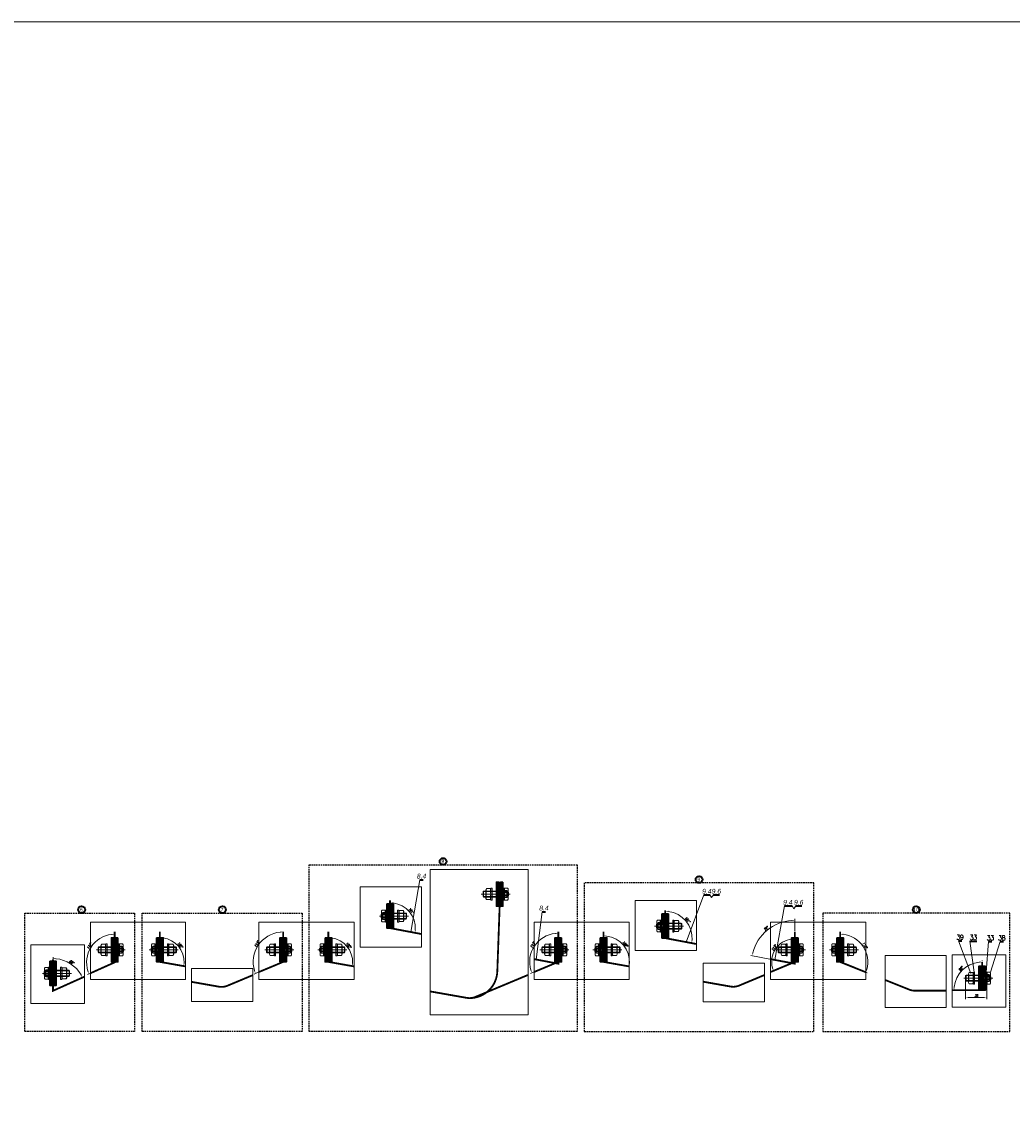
# Model space of a CAD drawing. Header units: millimetres. Extents: x -176817 to 571382, y -58489 to 156123.
# Tile 155 of 256: x -39496 to -37854, y 105825 to 107643. Entities that reach past the tile are written whole.
import ezdxf

# ---------------------------------------------------------------- set-up
doc = ezdxf.new("R2010")
doc.units = ezdxf.units.MM
doc.header["$LTSCALE"] = 0.2
for name, pattern in [('AM_ISO02W050', [7.5, 6, -1.5]), ('AM_ISO02W050x2', [3.75, 3, -0.75]), ('AM_ISO08W050', [18, 12, -1.5, 3, -1.5]), ('AM_ISO08W050x2', [9, 6, -0.75, 1.5, -0.75]), ('DASHED', [19.05, 12.7, -6.35]), ('HIDDEN', [9.525, 6.35, -3.175])]:
    doc.linetypes.add(name, pattern=pattern)
doc.layers.get('Defpoints').update_dxf_attribs({"lineweight": 13})
for name, color, linetype, lineweight in [('-A Siatka', 30, 'Continuous', 35), ('-AAA Cienka', 2, 'Continuous', 18), ('-AAA Kontur', 7, 'Continuous', 35), ('-AAA Widok', 2, 'Continuous', 30), ('-AAA Wymiar', 1, 'Continuous', 18), ('AM_0N', 7, 'Continuous', 13), ('AM_3N', 6, 'AM_ISO02W050', 13), ('AM_4N', 3, 'Continuous', 13), ('AM_7N', 4, 'AM_ISO08W050', 13), ('AM_8', 1, 'Continuous', 13)]:
    doc.layers.add(name, color=color, linetype=linetype, lineweight=lineweight)
doc.layers.add('-AAA Hiden', color=8, linetype='DASHED')
doc.layers.add('-AAA L-Opis', color=3, linetype='Continuous')
doc.styles.add('Pozycja 2', font='ariali.ttf', dxfattribs={"width": 0.8})
doc.styles.get("Standard").update_dxf_attribs({"font": 'arial.ttf'})
doc.styles.add('WYMIARY', font='ROMANS.shx', dxfattribs={"width": 0.75, "oblique": 15})
doc.dimstyles.new('1 do 2', dxfattribs={"dimscale": 2, "dimtxt": 2, "dimasz": 2.5, "dimexe": 1.25, "dimexo": 0.625, "dimtad": 1, "dimdec": 1, "dimtxsty": 'WYMIARY', "dimcen": 2.5, "dimclrd": 256, "dimclre": 256, "dimclrt": 2, "dimadec": 0, "dimazin": 0, "dimtfac": 1, "dimtdec": 1, "dimtmove": 0, "dimatfit": 3, "dimfxl": 1.25, "dimlwd": -1, "dimlwe": -1, "dimarcsym": 0})
doc.dimstyles.new('1 do 5', dxfattribs={"dimscale": 5, "dimtxt": 2, "dimasz": 2.5, "dimexe": 1.25, "dimexo": 0.625, "dimtad": 1, "dimdec": 0, "dimtxsty": 'WYMIARY', "dimcen": 2.5, "dimclrd": 256, "dimclre": 256, "dimclrt": 2, "dimadec": 0, "dimazin": 0, "dimtfac": 1, "dimtdec": 0, "dimtmove": 0, "dimatfit": 3, "dimfxl": 1.25, "dimlwd": -1, "dimlwe": -1, "dimarcsym": 0})

# ---------------------------------------------------------------- blocks, each defined once
blk = doc.blocks.new('*U1058')
at = {"layer": 'AM_0N'}
for p, q in [((5.7, -1), (-5.6, -1)), ((-5.6, -1), (-5.6, -1.6)), ((5.7, -1.6), (-5.6, -1.6)), ((-5.6, -1.6), (-2.4, -4.9)), ((-3, -6.3), (-2.4, -5.7)), ((3, -6.3), (-3, -6.3)), ((-3, -20.4), (-3, -6.3)), ((2.4, -4.9), (-2.4, -4.9)), ((-2.4, -5.7), (-2.4, -4.9)), ((5.7, -1.6), (2.4, -4.9)), ((2.4, -5.7), (2.4, -4.9)), ((3, -6.3), (2.4, -5.7)), ((3, -20.4), (3, -6.3)), ((5.7, -1.6), (5.7, -1)), ((3, -20.4), (-3, -20.4)), ((-2.4, -21), (-3, -20.4)), ((-2.4, -21), (2.4, -21)), ((2.4, -21), (3, -20.4))]:
    blk.add_line(p, q, dxfattribs=at)
at = {"layer": 'AM_3N', "linetype": 'AM_ISO02W050x2'}
for p, q in [((-3.4, -1), (0, -5.4)), ((-0.7, -4.4), (-0.7, -1)), ((0.7, -4.4), (-0.7, -4.4)), ((3.4, -1), (0, -5.4)), ((0.7, -4.4), (0.7, -1))]:
    blk.add_line(p, q, dxfattribs=at)
at = {"layer": 'AM_4N'}
for p, q in [((-2.4, -5.7), (-2.4, -6.3)), ((-2.4, -6.3), (-2.4, -21)), ((2.4, -5.7), (2.4, -6.3)), ((2.4, -6.3), (2.4, -21))]:
    blk.add_line(p, q, dxfattribs=at)
at = {"layer": 'AM_7N', "linetype": 'AM_ISO08W050x2'}
blk.add_line((0, 2), (0, -24), dxfattribs=at)
blk = doc.blocks.new('*U1059')
at = {"layer": 'AM_0N'}
for p, q in [((6, -12), (-6, -12)), ((-6, -12), (-6, -13.6)), ((-6, -13.6), (6, -13.6)), ((6, -13.6), (6, -12))]:
    blk.add_line(p, q, dxfattribs=at)
at = {"layer": 'AM_7N', "linetype": 'AM_ISO08W050x2'}
blk.add_line((0, -16.6), (0, -9), dxfattribs=at)
blk = doc.blocks.new('*U1060')
at = {"layer": 'AM_0N'}
for p, q in [((-5.8, -14.4), (-4.4, -13.6)), ((-5.8, -14.4), (-5.8, -18)), ((-5.8, -18), (-4.4, -18.8)), ((4.5, -13.6), (-4.4, -13.6)), ((-2.9, -14.4), (-2.9, -18)), ((2.9, -14.4), (2.9, -18)), ((5.8, -14.4), (4.5, -13.6)), ((5.8, -18), (4.5, -18.8)), ((5.8, -14.4), (5.8, -18)), ((4.5, -18.8), (-4.4, -18.8))]:
    blk.add_line(p, q, dxfattribs=at)
for centre, radius, start, end in [((-4.3, -16.5), 2.55, 55.5615, 115.5615), ((-4.3, -15.9), 2.55, 244.4385, 304.4385), ((0, -23.5), 9.54, 72.383, 107.617), ((0, -8.9), 9.54, 252.383, 287.617), ((4.3, -16.5), 2.55, 64.4385, 124.4385), ((4.3, -15.9), 2.55, 235.5615, 295.5615)]:
    blk.add_arc(centre, radius, start, end, dxfattribs=at)
at = {"layer": 'AM_7N', "linetype": 'AM_ISO08W050x2'}
blk.add_line((0, -10.6), (0, -21.8), dxfattribs=at)
blk = doc.blocks.new('okucie')
at = {"layer": 'AM_8'}
h = blk.add_hatch(dxfattribs=at)
h.set_pattern_fill('ANSI31', color=256, scale=0.5, style=0)
h.set_pattern_definition([(45, (-21727.3335, 85443.8012), (-1.122532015, 1.122532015), [])])
h.paths.add_polyline_path([(-3.5, -5), (-3.5, -3.8), (-6.3, -1), (-20, -1), (-20, -5)])
h.paths.add_polyline_path([(20, -5), (20, -1), (6.3, -1), (3.5, -3.8), (3.5, -5)])
h = blk.add_hatch(dxfattribs=at)
h.set_pattern_fill('ANSI31', color=256, scale=0.5, angle=90, style=0)
h.set_pattern_definition([(135, (-21776.6445, 85446.8), (-1.122532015, -1.122532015), [])])
h.paths.add_polyline_path([(-3.5, -8), (-20, -8), (-20, -12), (-3.5, -12)])
h.paths.add_polyline_path([(20, -8), (3.5, -8), (3.5, -12), (6, -12), (20, -12)])
at = {"layer": '-AAA Widok'}
for p, q in [((-3.5, -3.8, 0), (3.5, -3.8, 0)), ((-3.5, -12, 0), (-3.5, -8)), ((3.5, -12, 0), (3.5, -8))]:
    blk.add_line(p, q, dxfattribs=at)
for points in [[(-20, -5), (20, -5), (20, -1), (-20, -1)], [(-20, -12), (20, -12), (20, -8), (-20, -8)]]:
    blk.add_lwpolyline(points, close=True, dxfattribs=at)
at = {"layer": '-AAA Widok', "elevation": 0}
blk.add_lwpolyline([(-20, -5), (20, -5), (20, -1), (-20, -1)], close=True, dxfattribs=at)
for points in [[(-6.3, -1), (-3.5, -3.8), (-3.5, -5)], [(6.3, -1), (3.5, -3.8), (3.5, -5)]]:
    blk.add_lwpolyline(points, dxfattribs=at)
at = {"layer": '-AAA Wymiar'}
for p, q in [((-20, -8), (-20, -5)), ((20, -8), (20, -5))]:
    blk.add_line(p, q, dxfattribs=at)
at = {"layer": 'AM_0N'}
for name in ['*U1058', '*U1059', '*U1060']:
    blk.add_blockref(name, (0, 0), dxfattribs=at)
blk = doc.blocks.new('*U1065')
at = {"layer": 'AM_0N'}
for p, q in [((-33, 4.1), (-32.1, 5)), ((-33, 4.1), (-33, -4.1)), ((-2.5, 5), (-32.1, 5)), ((-32.1, 5), (-32.1, -5)), ((-2.5, 5), (-2.5, -5)), ((-2.5, 5), (-1.6, 4.6)), ((2, 4.6), (-1.6, 4.6)), ((2, 4.6), (2, 7.7)), ((2.6, 7.7), (2, 7.7)), ((2, -4.6), (2, 4.6)), ((7.6, 9.8), (2.6, 9.8)), ((2.6, 9.8), (2.6, 7.7)), ((2.6, 7.7), (2.6, -7.7)), ((7.6, 4.9), (2.6, 4.9)), ((7.6, 9.8), (8.4, 8.5)), ((8.4, -8.5), (8.4, 8.5)), ((-32.1, -5), (-33, -4.1)), ((-2.5, -5), (-32.1, -5)), ((-2.5, -5), (-1.6, -4.6)), ((2, -4.6), (-1.6, -4.6)), ((2, -7.7), (2, -4.6)), ((2.6, -7.7), (2, -7.7)), ((7.6, -4.9), (2.6, -4.9)), ((2.6, -7.7), (2.6, -9.8)), ((7.6, -9.8), (2.6, -9.8)), ((7.6, -9.8), (8.4, -8.5))]:
    blk.add_line(p, q, dxfattribs=at)
for centre, radius, start, end in [((4.1, 7.4), 4.34, 325.5531, 25.5531), ((-7.8, 0), 16.2, 342.3875, 17.6125), ((4.1, -7.4), 4.34, 334.4469, 34.4469)]:
    blk.add_arc(centre, radius, start, end, dxfattribs=at)
at = {"layer": 'AM_4N'}
for p, q in [((-2.5, 4.1), (-33, 4.1)), ((-2.5, 4.1), (-1.6, 4.6)), ((-2.5, -4.1), (-33, -4.1)), ((-2.5, -4.1), (-1.6, -4.6))]:
    blk.add_line(p, q, dxfattribs=at)
at = {"layer": 'AM_7N', "linetype": 'AM_ISO08W050x2'}
blk.add_line((11.4, 0), (-36, 0), dxfattribs=at)
blk = doc.blocks.new('*U1066')
at = {"layer": 'AM_0N'}
for p, q in [((-20, 10), (-20, -10)), ((-18, 10), (-20, 10)), ((-18, -10), (-18, 10)), ((-20, -10), (-18, -10))]:
    blk.add_line(p, q, dxfattribs=at)
at = {"layer": 'AM_7N', "linetype": 'AM_ISO08W050x2'}
blk.add_line((-15, 0), (-23, 0), dxfattribs=at)
blk = doc.blocks.new('*U1067')
at = {"layer": 'AM_0N'}
for p, q in [((-27.3, 9.2), (-28.4, 7.3)), ((-28.4, -7.3), (-28.4, 7.3)), ((-21.1, 9.2), (-27.3, 9.2)), ((-21.1, 4.6), (-27.3, 4.6)), ((-21.1, 9.2), (-20, 7.3)), ((-20, -7.3), (-20, 7.3)), ((-27.3, -9.2), (-28.4, -7.3)), ((-21.1, -4.6), (-27.3, -4.6)), ((-21.1, -9.2), (-27.3, -9.2)), ((-21.1, -9.2), (-20, -7.3))]:
    blk.add_line(p, q, dxfattribs=at)
for centre, radius, start, end in [((-23.9, 6.9), 4.08, 154.4385, 214.4385), ((-12.7, 0), 15.3, 162.383, 197.617), ((-24.5, 6.9), 4.08, 325.5615, 25.5615), ((-35.7, 0), 15.3, 342.383, 17.617), ((-23.9, -6.9), 4.08, 145.5615, 205.5615), ((-24.5, -6.9), 4.08, 334.4385, 34.4385)]:
    blk.add_arc(centre, radius, start, end, dxfattribs=at)
at = {"layer": 'AM_7N', "linetype": 'AM_ISO08W050x2'}
blk.add_line((-17, 0), (-31.4, 0), dxfattribs=at)
blk = doc.blocks.new('*U1068')
at = {"layer": 'AM_0N'}
for p, q in [((0, 10), (0, -10)), ((2, 10), (0, 10)), ((2, -10), (2, 10)), ((0, -10), (2, -10))]:
    blk.add_line(p, q, dxfattribs=at)
at = {"layer": 'AM_7N', "linetype": 'AM_ISO08W050x2'}
blk.add_line((5, 0), (-3, 0), dxfattribs=at)
blk = doc.blocks.new('Okucie+śruba')
at = {"layer": '-AAA Widok', "color": 42, "xscale": -1, "rotation": 90}
blk.add_blockref('okucie', (-12, 0), dxfattribs=at)
at = {"layer": 'AM_0N', "color": 42}
for name in ['*U1065', '*U1067', '*U1066', '*U1068']:
    blk.add_blockref(name, (0, 0), dxfattribs=at)
blk = doc.blocks.new('*D131')
at = {"layer": '-AAA Wymiar', "transparency": 16777216}
blk.add_line((-39444.9, 106089.7), (-39444.9, 106092.4), dxfattribs=at)
blk.add_arc((-39444.9, 106036.5), 53.4, 29.5385, 84.635, dxfattribs=at)
for points in [[(-39439.9, 106088.8), (-39439.9, 106090.5), (-39444.9, 106089.9)], [(-39397.7, 106063.2), (-39399.2, 106062.4), (-39396.2, 106058.4)]]:
    blk.add_solid(points, dxfattribs=at)
at = {"layer": 'Defpoints', "color": 0, "transparency": 16777216}
for p in [(-39444.9, 106088.4, 0), (-39407.9, 106075), (-39392.9, 106059.8, 0), (-39444.9, 106036.5, 0), (-39444.9, 106036.5, 0)]:
    blk.add_point(p, dxfattribs=at)
at = {"layer": '-AAA Wymiar', "color": 2, "transparency": 16777216, "insert": (-39414.1, 106084.1), "char_height": 4, "attachment_point": 5, "rotation": 327.0867, "style": 'WYMIARY'}
blk.add_mtext('66°', dxfattribs=at)
blk = doc.blocks.new('*D132')
at = {"layer": '-AAA Wymiar', "transparency": 16777216}
blk.add_line((-39384, 106065.1), (-39387.5, 106063.5), dxfattribs=at)
blk.add_arc((-39342.6, 106083.6), 46.6, 96.1444, 198.0291, dxfattribs=at)
for points in [[(-39347.7, 106130.8), (-39347.6, 106129.2), (-39342.6, 106130.3)], [(-39386.2, 106069.5), (-39387.8, 106068.9), (-39385.2, 106064.5)]]:
    blk.add_solid(points, dxfattribs=at)
at = {"layer": 'Defpoints', "color": 0, "transparency": 16777216}
for p in [(-39371.4, 106120.4), (-39342.6, 106134.4, 0), (-39342.6, 106083.6, 0), (-39342.6, 106083.6, 0), (-39382.9, 106065.6, 0)]:
    blk.add_point(p, dxfattribs=at)
at = {"layer": '-AAA Wymiar', "color": 2, "transparency": 16777216, "insert": (-39384.5, 106110.7), "char_height": 4, "attachment_point": 5, "rotation": 57.0867, "style": 'WYMIARY'}
blk.add_mtext('114°', dxfattribs=at)
blk = doc.blocks.new('*D133')
at = {"layer": '-AAA Wymiar', "transparency": 16777216}
blk.add_arc((-39267.6, 106084.4), 40.2, 357.1231, 82.8694, dxfattribs=at)
for points in [[(-39262.7, 106123.5), (-39262.6, 106125.1), (-39267.6, 106124.6)], [(-39226.6, 106082.3), (-39228.3, 106082.5), (-39228, 106077.4)]]:
    blk.add_solid(points, dxfattribs=at)
at = {"layer": 'Defpoints', "color": 0, "transparency": 16777216}
for p in [(-39267.6, 106134.4, 0), (-39267.6, 106084.4, 0), (-39267.6, 106084.4, 0), (-39230.7, 106100.3), (-39224.9, 106076.9, 0)]:
    blk.add_point(p, dxfattribs=at)
at = {"layer": '-AAA Wymiar', "color": 2, "transparency": 16777216, "insert": (-39234.3, 106112.3), "char_height": 4, "attachment_point": 5, "rotation": 309.9963, "style": 'WYMIARY'}
blk.add_mtext('100°', dxfattribs=at)
blk = doc.blocks.new('*D134')
at = {"layer": '-AAA Wymiar', "transparency": 16777216}
blk.add_line((-39104.5, 106067.1), (-39111.3, 106064.3), dxfattribs=at)
blk.add_arc((-39063.1, 106084.4), 49.7, 95.7655, 196.9027, dxfattribs=at)
for points in [[(-39068.2, 106134.7), (-39068.1, 106133), (-39063.1, 106134.1)], [(-39109.9, 106070.2), (-39111.5, 106069.7), (-39109, 106065.2)]]:
    blk.add_solid(points, dxfattribs=at)
at = {"layer": 'Defpoints', "color": 0, "transparency": 16777216}
for p in [(-39093.4, 106123.8), (-39063.1, 106134.4, 0), (-39063.1, 106084.4, 0), (-39063.1, 106084.4, 0), (-39103.4, 106067.6, 0)]:
    blk.add_point(p, dxfattribs=at)
at = {"layer": '-AAA Wymiar', "color": 2, "transparency": 16777216, "insert": (-39107.2, 106113.8), "char_height": 4, "attachment_point": 5, "rotation": 56.3341, "style": 'WYMIARY'}
blk.add_mtext('113°', dxfattribs=at)
blk = doc.blocks.new('*D135')
at = {"layer": '-AAA Wymiar', "transparency": 16777216}
blk.add_arc((-38988.1, 106084.4), 40.1, 357.1468, 82.8458, dxfattribs=at)
for points in [[(-38983.2, 106123.3), (-38983.1, 106125), (-38988.1, 106124.5)], [(-38947.3, 106082.3), (-38948.9, 106082.5), (-38948.7, 106077.4)]]:
    blk.add_solid(points, dxfattribs=at)
at = {"layer": 'Defpoints', "color": 0, "transparency": 16777216}
for p in [(-38988.1, 106134.4, 0), (-38988.1, 106084.4, 0), (-38988.1, 106084.4, 0), (-38951.3, 106100.3), (-38945.4, 106076.9, 0)]:
    blk.add_point(p, dxfattribs=at)
at = {"layer": '-AAA Wymiar', "color": 2, "transparency": 16777216, "insert": (-38954.9, 106112.2), "char_height": 4, "attachment_point": 5, "rotation": 309.9963, "style": 'WYMIARY'}
blk.add_mtext('100°', dxfattribs=at)
blk = doc.blocks.new('*D136')
at = {"layer": '-AAA Wymiar', "transparency": 16777216}
blk.add_arc((-38885.9, 106140.4), 42, 356.1419, 83.1801, dxfattribs=at)
for points in [[(-38881, 106181.3), (-38880.9, 106183), (-38885.9, 106182.4)], [(-38843.1, 106137.5), (-38844.8, 106137.7), (-38844.6, 106132.6)]]:
    blk.add_solid(points, dxfattribs=at)
at = {"layer": 'Defpoints', "color": 0, "transparency": 16777216}
for p in [(-38885.9, 106186.6, 0), (-38847.2, 106156.8), (-38885.9, 106140.4, 0), (-38885.9, 106140.4, 0), (-38833.9, 106130.6, 0)]:
    blk.add_point(p, dxfattribs=at)
at = {"layer": '-AAA Wymiar', "color": 2, "transparency": 16777216, "insert": (-38851, 106169.3), "char_height": 4, "attachment_point": 5, "rotation": 309.661, "style": 'WYMIARY'}
blk.add_mtext('101°', dxfattribs=at)
blk = doc.blocks.new('*D137')
at = {"layer": '-AAA Wymiar', "transparency": 16777216}
blk.add_line((-38648.2, 106067.1), (-38653, 106065.1), dxfattribs=at)
blk.add_arc((-38606.8, 106084.4), 47.5, 96.033, 196.6352, dxfattribs=at)
for points in [[(-38611.8, 106132.5), (-38611.8, 106130.8), (-38606.8, 106131.9)], [(-38651.5, 106071.1), (-38653.1, 106070.5), (-38650.6, 106066.1)]]:
    blk.add_solid(points, dxfattribs=at)
at = {"layer": 'Defpoints', "color": 0, "transparency": 16777216}
for p in [(-38635.8, 106122.1), (-38606.8, 106134.4, 0), (-38606.8, 106084.4, 0), (-38606.8, 106084.4, 0), (-38647, 106067.6, 0)]:
    blk.add_point(p, dxfattribs=at)
at = {"layer": '-AAA Wymiar', "color": 2, "transparency": 16777216, "insert": (-38649.1, 106112.5), "char_height": 4, "attachment_point": 5, "rotation": 56.3341, "style": 'WYMIARY'}
blk.add_mtext('113°', dxfattribs=at)
blk = doc.blocks.new('*D138')
at = {"layer": '-AAA Wymiar', "transparency": 16777216}
blk.add_arc((-38531.8, 106084.4), 43.1, 356.643, 83.3496, dxfattribs=at)
for points in [[(-38526.9, 106126.4), (-38526.8, 106128), (-38531.8, 106127.5)], [(-38488, 106081.8), (-38489.6, 106082), (-38489.4, 106076.9)]]:
    blk.add_solid(points, dxfattribs=at)
at = {"layer": 'Defpoints', "color": 0, "transparency": 16777216}
for p in [(-38531.8, 106134.4, 0), (-38531.8, 106084.4, 0), (-38531.8, 106084.4, 0), (-38492.2, 106101.5), (-38489.1, 106076.9, 0)]:
    blk.add_point(p, dxfattribs=at)
at = {"layer": '-AAA Wymiar', "color": 2, "transparency": 16777216, "insert": (-38496.3, 106114.2), "char_height": 4, "attachment_point": 5, "rotation": 309.9963, "style": 'WYMIARY'}
blk.add_mtext('100°', dxfattribs=at)
blk = doc.blocks.new('*D139')
at = {"layer": '-AAA Wymiar', "transparency": 16777216}
blk.add_arc((-38429.6, 106123.8), 44.7, 355.7367, 83.5854, dxfattribs=at)
for points in [[(-38424.6, 106167.4), (-38424.5, 106169.1), (-38429.6, 106168.5)], [(-38384.2, 106120.4), (-38385.9, 106120.6), (-38385.7, 106115.6)]]:
    blk.add_solid(points, dxfattribs=at)
at = {"layer": 'Defpoints', "color": 0, "transparency": 16777216}
for p in [(-38429.6, 106170.1, 0), (-38388.4, 106141.2), (-38429.6, 106123.8, 0), (-38429.6, 106123.8, 0), (-38377.5, 106114, 0)]:
    blk.add_point(p, dxfattribs=at)
at = {"layer": '-AAA Wymiar', "color": 2, "transparency": 16777216, "insert": (-38392.7, 106154.4), "char_height": 4, "attachment_point": 5, "rotation": 309.661, "style": 'WYMIARY'}
blk.add_mtext('101°', dxfattribs=at)
blk = doc.blocks.new('*D140')
at = {"layer": '-AAA Wymiar', "transparency": 16777216}
for p, q in [((-38214.5, 106135.7), (-38214.5, 106155.9)), ((-38255.9, 106089.2), (-38287.7, 106095.2))]:
    blk.add_line(p, q, dxfattribs=at)
blk.add_arc((-38214.5, 106081.4), 72, 93.9785, 165.3436, dxfattribs=at)
for points in [[(-38219.5, 106154.1), (-38219.4, 106152.4), (-38214.5, 106153.4)], [(-38283.3, 106099.4), (-38284.9, 106099.8), (-38285.2, 106094.7)]]:
    blk.add_solid(points, dxfattribs=at)
at = {"layer": 'Defpoints', "color": 0, "transparency": 16777216}
for p in [(-38246.5, 106145.9), (-38214.5, 106134.4, 0), (-38254.7, 106089, 0), (-38214.5, 106081.4, 0), (-38214.5, 106081.4, 0)]:
    blk.add_point(p, dxfattribs=at)
at = {"layer": '-AAA Wymiar', "color": 2, "transparency": 16777216, "insert": (-38262.5, 106139.4), "char_height": 4, "attachment_point": 5, "rotation": 39.661, "style": 'WYMIARY'}
blk.add_mtext('79°', dxfattribs=at)
blk = doc.blocks.new('*D141')
at = {"layer": '-AAA Wymiar', "transparency": 16777216}
blk.add_arc((-38214.5, 106084.4), 38.4, 97.4689, 195.1993, dxfattribs=at)
for points in [[(-38219.5, 106123.3), (-38219.4, 106121.6), (-38214.5, 106122.8)], [(-38250.7, 106074.6), (-38252.3, 106074.1), (-38249.9, 106069.6)]]:
    blk.add_solid(points, dxfattribs=at)
at = {"layer": 'Defpoints', "color": 0, "transparency": 16777216}
for p in [(-38214.5, 106134.4, 0), (-38237.9, 106114.8), (-38214.5, 106084.4, 0), (-38214.5, 106084.4, 0), (-38254.7, 106067.6, 0)]:
    blk.add_point(p, dxfattribs=at)
at = {"layer": '-AAA Wymiar', "color": 2, "transparency": 16777216, "insert": (-38249.1, 106107.5), "char_height": 4, "attachment_point": 5, "rotation": 56.3341, "style": 'WYMIARY'}
blk.add_mtext('113°', dxfattribs=at)
blk = doc.blocks.new('*D142')
at = {"layer": '-AAA Wymiar', "transparency": 16777216}
blk.add_line((-38095.6, 106066.8), (-38094.4, 106066.4), dxfattribs=at)
blk.add_arc((-38139.5, 106084.4), 46, 344.4025, 83.7688, dxfattribs=at)
for points in [[(-38134.5, 106129.3), (-38134.4, 106131), (-38139.5, 106130.4)], [(-38094.4, 106071.8), (-38095.9, 106072.3), (-38096.8, 106067.3)]]:
    blk.add_solid(points, dxfattribs=at)
at = {"layer": 'Defpoints', "color": 0, "transparency": 16777216}
for p in [(-38139.5, 106134.4, 0), (-38139.5, 106084.4, 0), (-38139.5, 106084.4, 0), (-38095.1, 106096.7), (-38096.8, 106067.3, 0)]:
    blk.add_point(p, dxfattribs=at)
at = {"layer": '-AAA Wymiar', "color": 2, "transparency": 16777216, "insert": (-38098.7, 106112), "char_height": 4, "attachment_point": 5, "rotation": 304.0856, "style": 'WYMIARY'}
blk.add_mtext('112°', dxfattribs=at)
blk = doc.blocks.new('*D143')
at = {"layer": '-AAA Wymiar', "transparency": 16777216}
blk.add_line((-37903.8, 106085.4), (-37903.8, 106086.8), dxfattribs=at)
blk.add_arc((-37903.8, 106037.5), 46.8, 96.1258, 173.9145, dxfattribs=at)
for points in [[(-37908.8, 106084.8), (-37908.7, 106083.2), (-37903.8, 106084.3)], [(-37949.5, 106042.4), (-37951.1, 106042.5), (-37950.6, 106037.5)]]:
    blk.add_solid(points, dxfattribs=at)
at = {"layer": 'Defpoints', "color": 0, "transparency": 16777216}
for p in [(-37903.8, 106084.2, 0), (-37927.2, 106078), (-37953.3, 106037.5, 0), (-37903.8, 106037.5, 0), (-37903.8, 106037.5, 0)]:
    blk.add_point(p, dxfattribs=at)
at = {"layer": '-AAA Wymiar', "color": 2, "transparency": 16777216, "insert": (-37939.2, 106072.9), "char_height": 4, "attachment_point": 5, "rotation": 45.0202, "style": 'WYMIARY'}
blk.add_mtext('90°', dxfattribs=at)
blk = doc.blocks.new('*D166')
at = {"layer": '-AAA Wymiar', "transparency": 16777216}
for p, q in [((-37931.3, 106056.2), (-37931.3, 106022.8)), ((-37896.3, 106060.8), (-37896.3, 106022.8)), ((-37926.3, 106025.3), (-37901.3, 106025.3))]:
    blk.add_line(p, q, dxfattribs=at)
for points in [[(-37926.3, 106026.1), (-37926.3, 106024.4), (-37931.3, 106025.3)], [(-37901.3, 106026.1), (-37901.3, 106024.4), (-37896.3, 106025.3)]]:
    blk.add_solid(points, dxfattribs=at)
at = {"layer": 'Defpoints', "color": 0, "transparency": 16777216}
for p in [(-37931.3, 106057.5, 0), (-37896.3, 106062.1, 0), (-37896.3, 106025.3)]:
    blk.add_point(p, dxfattribs=at)
at = {"layer": '-AAA Wymiar', "color": 2, "transparency": 16777216, "insert": (-37913.8, 106028.5), "char_height": 4, "attachment_point": 5, "style": 'WYMIARY'}
blk.add_mtext('35', dxfattribs=at)

msp = doc.modelspace()

# ---------------------------------------------------------------- linework, layer by layer
at = {"layer": '-A Siatka', "linetype": 'HIDDEN', "const_width": 3, "elevation": 0}
for points in [[(-38704.0847, 106216.7863), (-38704.0847, 106176.7863), (-38707.9097, 106070.3108, -0.414213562), (-38753.8597, 106024.3608)], [(-39214.9399, 106051.2775), (-39169.8561, 106043.322, 0.143564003), (-39155.512, 106044.9139), (-39113.3589, 106062.5195)], [(-38819.4037, 106035.4868), (-38758.5666, 106024.7515, 0.143564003), (-38744.2225, 106026.3434), (-38657.0463, 106062.7532)], [(-38366.2702, 106051.5083), (-38321.1864, 106043.5528, 0.143564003), (-38306.8422, 106045.1448), (-38264.6892, 106062.7503)], [(-38064.9023, 106054.5416), (-38024.8983, 106038.5179, 0.095882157), (-38015.3254, 106036.6791), (-37963.3213, 106036.7157)]]:
    msp.add_lwpolyline(points, format="xyb", dxfattribs=at)
for points in [[(-38885.9011, 106186.6402), (-38885.9011, 106140.4146), (-38833.8609, 106130.6022)], [(-38429.5885, 106170.0568), (-38429.5885, 106123.8311), (-38377.5483, 106114.0188)], [(-39342.6221, 106134.4041), (-39342.6221, 106083.6296), (-39382.8569, 106065.5697)], [(-39267.6234, 106134.4041), (-39267.6234, 106084.4041), (-39224.9399, 106076.8722)], [(-39103.3589, 106067.5998), (-39063.1241, 106084.4041), (-39063.1241, 106134.4041)], [(-38988.1254, 106134.4041), (-38988.1254, 106084.4041), (-38945.4419, 106076.8722)], [(-38647.0463, 106067.5998), (-38606.8114, 106084.4041), (-38606.8114, 106134.4041)], [(-38647.0463, 106088.9905), (-38606.8114, 106081.4041), (-38606.8114, 106134.4041)], [(-38531.8127, 106134.4041), (-38531.8127, 106084.4041), (-38489.1292, 106076.8722)], [(-38254.6892, 106067.5998), (-38214.4544, 106084.4041), (-38214.4544, 106134.4041)], [(-38254.6892, 106088.9905), (-38214.4544, 106081.4041), (-38214.4544, 106134.4041)], [(-38139.4556, 106134.4041), (-38139.4556, 106084.4041), (-38096.7722, 106067.3071)], [(-39392.8569, 106059.8478), (-39444.8971, 106036.489), (-39444.8971, 106036.489), (-39444.8971, 106036.489), (-39444.8971, 106088.421)], [(-37953.3213, 106037.4539), (-37903.7806, 106037.4888), (-37903.7806, 106084.1937)]]:
    msp.add_lwpolyline(points, dxfattribs=at)
at = {"layer": '-AAA Hiden'}
for points in [[(-39019.9035, 106245.2382), (-38575.7836, 106245.2382), (-38575.7836, 105969.1259), (-39019.9035, 105969.1259)], [(-38563.654, 105969.1259), (-38182.7562, 105969.1259), (-38182.7562, 106215.2382), (-38563.654, 106215.2382)], [(-39491.5919, 106165.2382), (-39309.6965, 106165.2382), (-39309.6965, 105969.1259), (-39491.5919, 105969.1259)], [(-39296.9308, 106165.2382), (-39031.5919, 106165.2382), (-39031.5919, 105969.1259), (-39296.9308, 105969.1259)], [(-38168.3019, 105969.1259), (-37857.823, 105969.1259), (-37857.823, 106165.2382), (-38168.3019, 106165.2382)]]:
    msp.add_lwpolyline(points, close=True, dxfattribs=at)
at = {"layer": '-AAA Kontur'}
for p, q in [((-38836.4668, 106220.478, 0), (-38830.8668, 106220.478, 0)), ((-38365.603, 106195.3973, 0), (-38355.5923, 106195.3973, 0)), ((-38349.5923, 106195.3973, 0), (-38339.5816, 106195.3973, 0)), ((-38231.3739, 106177.103, 0), (-38219.0841, 106177.103, 0)), ((-38231.3739, 106177.103, 0), (-38221.3632, 106177.103, 0)), ((-38213.0841, 106177.103), (-38203.0734, 106177.103)), ((-38633.4488, 106167.5581, 0), (-38627.8488, 106167.5581, 0)), ((-37943.2927, 106119.3732, 0), (-37937.6927, 106119.3732, 0)), ((-37924.1447, 106119.0118, 0), (-37912.9054, 106119.0118, 0)), ((-37893.1128, 106118.289, 0), (-37887.5128, 106118.289, 0)), ((-37874.052, 106118.289, 0), (-37868.452, 106118.289, 0))]:
    msp.add_line(p, q, dxfattribs=at)
for centre in [(-38797.8435, 106250.937), (-38373.2051, 106220.937), (-39397.4883, 106170.937), (-39163.9689, 106170.937), (-38013.0624, 106170.937)]:
    msp.add_circle(centre, 5.6988, dxfattribs=at)
at = {"layer": '-AAA Wymiar'}
msp.add_lwpolyline([(-45171.2872, 107642.8835), (-31092.39, 107642.8835), (-31092.39, 104008.0199), (-45171.2872, 104008.0199)], close=True, dxfattribs=at)
at = {"layer": '-AAA Wymiar', "elevation": 0}
for points in [[(-38819.4037, 106237.433), (-38657.0463, 106237.433), (-38657.0463, 105996.8254), (-38819.4037, 105996.8254)], [(-38935.4419, 106208.7732), (-38833.8609, 106208.7732), (-38833.8609, 106108.7934), (-38935.4419, 106108.7934)], [(-38479.1292, 106186.4719), (-38377.5483, 106186.4719), (-38377.5483, 106103.3331), (-38479.1292, 106103.3331)], [(-39382.8569, 106150.2846), (-39224.9399, 106150.2846), (-39224.9399, 106055.2807), (-39382.8569, 106055.2807)], [(-39103.3589, 106150.2846), (-38945.4419, 106150.2846), (-38945.4419, 106055.2807), (-39103.3589, 106055.2807)], [(-38647.0463, 106150.2846), (-38489.1292, 106150.2846), (-38489.1292, 106055.2807), (-38647.0463, 106055.2807)], [(-38254.6892, 106150.2846), (-38096.7722, 106150.2846), (-38096.7722, 106055.2807), (-38254.6892, 106055.2807)], [(-39481.8312, 106112.5667), (-39392.8569, 106112.5667), (-39392.8569, 106015.4383), (-39481.8312, 106015.4383)], [(-38064.9023, 106095.1912), (-37963.3213, 106095.1912), (-37963.3213, 106008.9466), (-38064.9023, 106008.9466)], [(-37953.3213, 106095.8483), (-37864.6638, 106095.8483), (-37864.6638, 106009.604), (-37953.3213, 106009.604)], [(-39214.9399, 106073.7218), (-39113.3589, 106073.7218), (-39113.3589, 106018.8096), (-39214.9399, 106018.8096)], [(-38366.2702, 106082.3361), (-38264.6892, 106082.3361), (-38264.6892, 106017.9147), (-38366.2702, 106017.9147)]]:
    msp.add_lwpolyline(points, close=True, dxfattribs=at)
at = {"layer": '-AAA Wymiar'}
for points in [[(-38355.5923, 106195.3973), (-38352.5923, 106190.8973), (-38349.5923, 106195.3973)], [(-38219.0841, 106177.103), (-38216.0841, 106172.603), (-38213.0841, 106177.103)]]:
    msp.add_lwpolyline(points, dxfattribs=at)

# ---------------------------------------------------------------- block references
for p in [(-38698.584, 106196.7863, 0), (-39337.1215, 106104.4041, 0), (-39057.6235, 106104.4041, 0), (-38601.3108, 106104.4041, 0), (-38208.9537, 106104.4041, 0), (-37898.28, 106057.4888, 0)]:
    msp.add_blockref('Okucie+śruba', p, dxfattribs=at)
at = {"layer": '-AAA Wymiar', "xscale": -1}
for p in [(-38891.4018, 106160.4146, 0), (-38435.0891, 106143.8311, 0), (-39273.124, 106104.4041, 0), (-38993.626, 106104.4041, 0), (-38537.3133, 106104.4041, 0), (-38144.9563, 106104.4041, 0), (-39450.3978, 106065.421, 0)]:
    msp.add_blockref('Okucie+śruba', p, dxfattribs=at)

# ---------------------------------------------------------------- texts
at = {"layer": '-AAA L-Opis', "char_height": 6, "attachment_point": 5}
for s, insert in [('\\A1;8', (-38798.3452, 106250.9704)), ('\\A1;9', (-38373.7068, 106220.9704)), ('\\A1;6', (-39397.99, 106170.9704)), ('\\A1;7', (-39164.4705, 106170.9704)), ('\\A1;10', (-38013.5641, 106170.9704))]:
    msp.add_mtext(s, dxfattribs=dict(at, insert=insert))
at = {"layer": '-AAA Widok', "char_height": 8, "width": 4, "attachment_point": 8, "style": 'Pozycja 2'}
for s, insert in [('8.4', (-38833.6668, 106222.478)), ('9.4', (-38360.3695, 106197.3973)), ('9.6', (-38344.587, 106197.3973, 0)), ('8.4', (-38630.6488, 106169.5581)), ('9.4', (-38226.1404, 106179.103)), ('9.6', (-38208.0787, 106179.103))]:
    msp.add_mtext(s, dxfattribs=dict(at, insert=insert))
at = {"layer": '-AAA Widok', "char_height": 8, "width": 13.69242, "attachment_point": 8}
for s, insert in [('{\\fSimplex_IV25|b1|i1|c238|p2;\\T0.8;39}', (-37940.9118, 106121.3732, 0)), ('{\\fSimplex_IV25|b1|i1|c238|p2;\\T0.8;33}', (-37918.9442, 106121.0118, 0)), ('{\\fSimplex_IV25|b1|i1|c238|p2;\\T0.8;33}', (-37890.7319, 106120.289, 0)), ('{\\fSimplex_IV25|b1|i1|c238|p2;\\T0.8;38}', (-37871.6711, 106120.289, 0))]:
    msp.add_mtext(s, dxfattribs=dict(at, insert=insert))

# ---------------------------------------------------------------- dimensions: what is measured, and where the dimension line sits
at = {"layer": '-AAA Wymiar'}
for base, line1, line2, picture, middle in [((-38847.1771, 106156.7574), ((-38885.9011, 106140.4146, 0), (-38833.8609, 106130.6022, 0)), ((-38885.9011, 106186.6402, 0), (-38885.9011, 106140.4146, 0)), '*D136', (-38851.042, 106169.3152)), ((-38388.4209, 106141.2053), ((-38429.5885, 106123.8311, 0), (-38377.5483, 106114.0188, 0)), ((-38429.5885, 106170.0568, 0), (-38429.5885, 106123.8311, 0)), '*D139', (-38392.6875, 106154.4246)), ((-38246.5236, 106145.892), ((-38214.4544, 106081.4041, 0), (-38214.4544, 106134.4041, 0)), ((-38254.6892, 106088.9905, 0), (-38214.4544, 106081.4041, 0)), '*D140', (-38262.4961, 106139.3508)), ((-39371.3779, 106120.3589), ((-39342.6221, 106134.4041, 0), (-39342.6221, 106083.6296, 0)), ((-39342.6221, 106083.6296, 0), (-39382.8569, 106065.5697, 0)), '*D132', (-39384.5103, 106110.742)), ((-39230.7077, 106100.3242), ((-39267.6234, 106084.4041, 0), (-39224.9399, 106076.8722, 0)), ((-39267.6234, 106134.4041, 0), (-39267.6234, 106084.4041, 0)), '*D133', (-39234.3352, 106112.3325)), ((-39093.4236, 106123.8113), ((-39063.1241, 106084.4041, 0), (-39063.1241, 106134.4041, 0)), ((-39103.3589, 106067.5998, 0), (-39063.1241, 106084.4041, 0)), '*D134', (-39107.2011, 106113.7619)), ((-38951.3317, 106100.2716), ((-38988.1254, 106084.4041, 0), (-38945.4419, 106076.8722, 0)), ((-38988.1254, 106134.4041, 0), (-38988.1254, 106084.4041, 0)), '*D135', (-38954.939, 106112.2471)), ((-38635.769, 106122.066), ((-38606.8114, 106084.4041, 0), (-38606.8114, 106134.4041, 0)), ((-38647.0463, 106067.5998, 0), (-38606.8114, 106084.4041, 0)), '*D137', (-38649.0561, 106112.5415)), ((-38492.2353, 106101.4721), ((-38531.8127, 106084.4041, 0), (-38489.1292, 106076.8722, 0)), ((-38531.8127, 106134.4041, 0), (-38531.8127, 106084.4041, 0)), '*D138', (-38496.3039, 106114.1956)), ((-38237.8506, 106114.8329), ((-38254.6892, 106067.5998, 0), (-38214.4544, 106084.4041, 0)), ((-38214.4544, 106084.4041, 0), (-38214.4544, 106134.4041, 0)), '*D141', (-38249.1053, 106107.4836)), ((-38095.1199, 106096.6558), ((-38139.4556, 106084.4041, 0), (-38096.7722, 106067.3071, 0)), ((-38139.4556, 106134.4041, 0), (-38139.4556, 106084.4041, 0)), '*D142', (-38098.6689, 106112.0039)), ((-39407.8681, 106074.9889), ((-39392.8569, 106059.8478, 0), (-39444.8971, 106036.489, 0)), ((-39444.8971, 106036.489, 0), (-39444.8971, 106088.421, 0)), '*D131', (-39414.106, 106084.0607)), ((-37927.1841, 106078.0028), ((-37903.7806, 106037.4888, 0), (-37903.7806, 106084.1937, 0)), ((-37953.3213, 106037.4539, 0), (-37903.7806, 106037.4888, 0)), '*D143', (-37939.1752, 106072.8585))]:
    dim = msp.add_angular_dim_2l(base=base, line1=line1, line2=line2, dimstyle='1 do 2', dxfattribs=at)
    dim.commit()
    dim.dimension.update_dxf_attribs({"geometry": picture, "text_midpoint": middle})
dim = msp.add_linear_dim(base=(-37896.28, 106025.2791), p1=(-37931.28, 106057.4888, 0), p2=(-37896.28, 106062.0828, 0), dimstyle='1 do 2', dxfattribs=at)
dim.commit()
dim.dimension.update_dxf_attribs({"geometry": '*D166', "text_midpoint": (-37913.78, 106025.2791), "dimtype": 160})

# ---------------------------------------------------------------- leaders
at = {"layer": '-AAA Cienka'}
for points in [[(-38851.1743, 106133.8667), (-38836.4668, 106220.478), (-38830.8668, 106220.478)], [(-38394.9786, 106117.3054), (-38365.603, 106195.3973), (-38355.5923, 106195.3973)], [(-38247.7579, 106087.6836), (-38231.3739, 106177.103), (-38219.0841, 106177.103)], [(-38643.7628, 106088.3714), (-38633.4488, 106167.5581), (-38627.8488, 106167.5581)], [(-37922.4812, 106064.9415), (-37943.2927, 106119.3732), (-37937.6927, 106119.3732)], [(-37917.2812, 106067.4888), (-37924.1447, 106119.0118), (-37912.9054, 106119.0118)], [(-37897.28, 106067.4888), (-37893.1128, 106118.289), (-37887.5128, 106118.289)], [(-37889.88, 106067.3063), (-37874.052, 106118.289), (-37868.452, 106118.289)]]:
    msp.add_leader(points, dimstyle='1 do 5', override={"dimasz": 0.1, "dimgap": 0.625, "dimtad": 0, "dimldrblk": 'Dot'}, dxfattribs=at)

doc.saveas('drawing.dxf')
